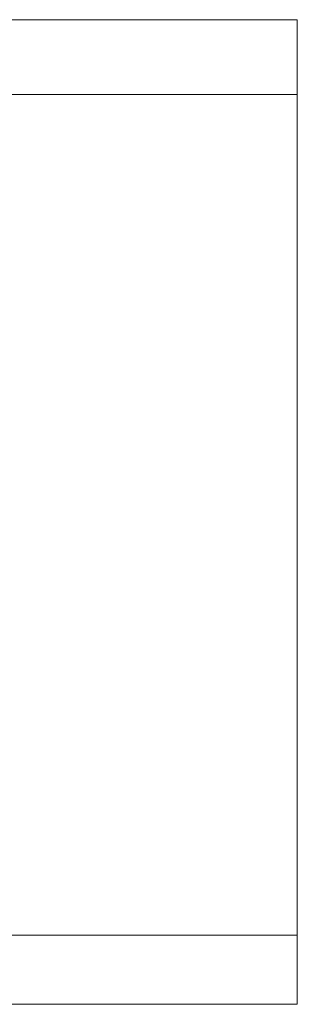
# Model space of a CAD drawing. Header units: inches. Extents: x 201967 to 338763, y -32705 to 30884.
# Tile 31 of 236: x 329998 to 330046, y -24881 to -24710. Entities that reach past the tile are written whole.
import ezdxf

# ---------------------------------------------------------------- set-up
doc = ezdxf.new("R2010")
doc.units = ezdxf.units.IN
doc.header["$MEASUREMENT"] = 0
doc.layers.add('00_kreskowanie', color=1, linetype='Continuous', lineweight=5, true_color=0xff0000)
doc.layers.add('30 WIDOK 1 005', color=5, linetype='Continuous', lineweight=5)

# ---------------------------------------------------------------- blocks, each defined once
blk = doc.blocks.new('1 przekrój B Jagielońska')
at = {"layer": '00_kreskowanie', "color": 3}
for p, q in [((-138.6, 799.87), (-2109, 799.87)), ((-138.6, 641), (-138.6, 799.87)), ((-138.6, 786.87), (-2109, 786.87)), ((-188.6, 641), (-138.6, 641)), ((-138.6, 629), (-138.6, 641)), ((-188.6, 629), (-138.6, 629))]:
    blk.add_line(p, q, dxfattribs=at)

msp = doc.modelspace()

# ---------------------------------------------------------------- block references
at = {"layer": '30 WIDOK 1 005'}
msp.add_blockref('1 przekrój B Jagielońska', (330184.52, -25510.27), dxfattribs=at)

doc.saveas('drawing.dxf')
